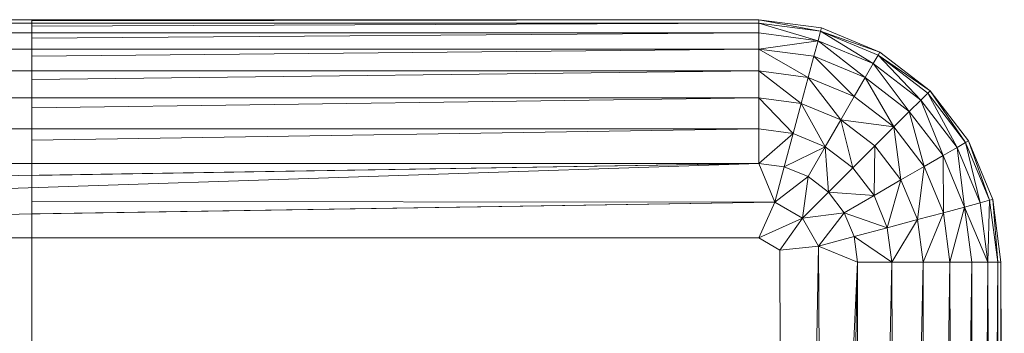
# Model space of a CAD drawing. Header units: metres. Extents: x 391.1 to 427.5, y 12.7 to 28.4.
# Tile 64 of 139: x 407.6582 to 407.7178, y 26.4952 to 26.5142. Entities that reach past the tile are written whole.
import ezdxf

# ---------------------------------------------------------------- set-up
doc = ezdxf.new("R2010")
doc.units = ezdxf.units.M
doc.layers.add('A-DETL-____-MBND', color=7, linetype='Continuous', lineweight=18)
doc.layers.add('A-GENM-____-OTLN', color=7, linetype='Continuous', lineweight=18)

# ---------------------------------------------------------------- blocks, each defined once
blk = doc.blocks.new('Family - LONDR55-XX_ZZ-ARQ-CAA-M3D-Londres55-154724-04_TEL_P1')
at = {"layer": 'A-DETL-____-MBND', "color": 253, "true_color": 0xaaaaaa}
for p, q in [((0, 0.577233), (0, 0.712256)), ((0, 0.577233), (0, 0.712256)), ((0, 0.577233), (0, 0.712256)), ((0, 0.712256), (0, 0.577233)), ((0.000201, 0.712256), (0.000201, 0.577233)), ((0.000797, 0.712256), (0.000797, 0.577233)), ((0.00177, 0.712256), (0.00177, 0.577233)), ((0.00309, 0.712256), (0.00309, 0.577233)), ((0.004716, 0.712256), (0.004716, 0.577233)), ((0.006599, 0.712256), (0.006599, 0.577233)), ((0.00868, 0.712256), (0.00868, 0.577233)), ((0.010896, 0.712256), (0.00868, 0.577233)), ((0.013179, 0.712256), (0.00868, 0.577233)), ((0.013179, 0.712256), (0.011024, 0.576261)), ((0.013179, 0.712256), (0.013179, 0.577233)), ((0.000002, 0.621186), (0.000002, 0.679791)), ((0.000065, 0.621186), (0, 0.577233)), ((0.000065, 0.621186), (0, 0.577233)), ((0.000002, 0.621186), (0.000065, 0.621186)), ((0.000201, 0.621186), (0.000065, 0.621186)), ((0.000201, 0.621186), (0.000201, 0.577233)), ((0.000395, 0.621186), (0.000201, 0.577233)), ((0.000395, 0.621186), (0.000201, 0.621186)), ((0.000201, 0.577233), (0.000201, 0.621186)), ((0.000395, 0.621186), (0.000201, 0.577233)), ((0.000797, 0.621186), (0.000395, 0.621186)), ((0.000797, 0.621186), (0.000797, 0.577233)), ((0.001113, 0.621186), (0.000797, 0.577233)), ((0.001113, 0.621186), (0.000797, 0.621186)), ((0.000797, 0.577233), (0.000797, 0.621186)), ((0.001113, 0.621186), (0.000797, 0.577233)), ((0.00177, 0.621186), (0.001113, 0.621186)), ((0.00177, 0.621186), (0.00177, 0.577233)), ((0.002199, 0.621186), (0.00177, 0.577233)), ((0.002199, 0.621186), (0.00177, 0.621186)), ((0.00177, 0.577233), (0.00177, 0.621186)), ((0.002199, 0.621186), (0.00177, 0.577233)), ((0.00309, 0.621186), (0.002199, 0.621186)), ((0.00309, 0.621186), (0.00309, 0.577233)), ((0.003619, 0.621186), (0.00309, 0.577233)), ((0.003619, 0.621186), (0.00309, 0.621186)), ((0.00309, 0.577233), (0.00309, 0.621186)), ((0.003619, 0.621186), (0.00309, 0.577233)), ((0.004716, 0.621186), (0.003619, 0.621186)), ((0.004716, 0.621186), (0.004716, 0.577233)), ((0.005329, 0.621186), (0.004716, 0.577233)), ((0.005329, 0.621186), (0.004716, 0.621186)), ((0.004716, 0.577233), (0.004716, 0.621186)), ((0.005329, 0.621186), (0.004716, 0.577233)), ((0.006599, 0.621186), (0.005329, 0.621186)), ((0.006599, 0.621186), (0.006599, 0.577233)), ((0.007276, 0.621186), (0.006599, 0.577233)), ((0.007276, 0.621186), (0.006599, 0.621186)), ((0.006599, 0.577233), (0.006599, 0.621186)), ((0.007276, 0.621186), (0.006599, 0.577233)), ((0.00868, 0.621186), (0.007276, 0.621186)), ((0.00868, 0.621186), (0.00868, 0.577233)), ((0.009402, 0.621186), (0.00868, 0.577233)), ((0.009402, 0.621186), (0.00868, 0.621186)), ((0.00868, 0.577233), (0.00868, 0.621186)), ((0.009402, 0.621186), (0.00868, 0.577233)), ((0.010982, 0.621186), (0.009402, 0.621186)), ((0.010982, 0.621186), (0.011024, 0.576261)), ((0.011736, 0.621186), (0.010982, 0.621186)), ((0.011024, 0.576261), (0.010982, 0.621186)), ((0.011736, 0.621186), (0.011024, 0.576261)), ((0.011736, 0.621186), (0.011024, 0.576261)), ((0.013179, 0.621186), (0.011736, 0.621186)), ((0.013179, 0.621186), (0.013179, 0.577233)), ((0.013416, 0.621186), (0.013179, 0.621186)), ((0.013179, 0.577233), (0.013179, 0.621186)), ((0.013416, 0.621186), (0.043685, 0.621186)), ((0.000201, 0.577233), (0, 0.577233)), ((0.000499, 0.573441), (0, 0.577233)), ((0.000499, 0.573441), (0, 0.577233)), ((0.000499, 0.573441), (0, 0.577233)), ((0.000201, 0.577233), (0, 0.577233)), ((0, 0.577233), (0.000201, 0.577233)), ((0, 0.577233), (0.000693, 0.573493)), ((0, 0.577233), (0.000693, 0.573493)), ((0, 0.577233), (0.000499, 0.573441)), ((0.000201, 0.577233), (0.000693, 0.573493)), ((0.000797, 0.577233), (0.000201, 0.577233)), ((0.000201, 0.577233), (0.000693, 0.573493)), ((0.000201, 0.577233), (0.001269, 0.573647)), ((0.000201, 0.577233), (0.000693, 0.573493)), ((0.000797, 0.577233), (0.000201, 0.577233)), ((0.000201, 0.577233), (0.000797, 0.577233)), ((0.000201, 0.577233), (0.001269, 0.573647)), ((0.000797, 0.577233), (0.001269, 0.573647)), ((0.000797, 0.577233), (0.00177, 0.577233)), ((0.000797, 0.577233), (0.001269, 0.573647)), ((0.000797, 0.577233), (0.00177, 0.577233)), ((0.000797, 0.577233), (0.001269, 0.573647)), ((0.00177, 0.577233), (0.000797, 0.577233)), ((0.00177, 0.577233), (0.001269, 0.573647)), ((0.001269, 0.573647), (0.00177, 0.577233)), ((0.00177, 0.577233), (0.002209, 0.573899)), ((0.00309, 0.577233), (0.00177, 0.577233)), ((0.00177, 0.577233), (0.002209, 0.573899)), ((0.00177, 0.577233), (0.003484, 0.574241)), ((0.00177, 0.577233), (0.002209, 0.573899)), ((0.00309, 0.577233), (0.00177, 0.577233)), ((0.00177, 0.577233), (0.00309, 0.577233)), ((0.00177, 0.577233), (0.003484, 0.574241)), ((0.00309, 0.577233), (0.003484, 0.574241)), ((0.004716, 0.577233), (0.00309, 0.577233)), ((0.00309, 0.577233), (0.003484, 0.574241)), ((0.00309, 0.577233), (0.005055, 0.574662)), ((0.00309, 0.577233), (0.003484, 0.574241)), ((0.004716, 0.577233), (0.00309, 0.577233)), ((0.00309, 0.577233), (0.004716, 0.577233)), ((0.00309, 0.577233), (0.005055, 0.574662)), ((0.004716, 0.577233), (0.005055, 0.574662)), ((0.006599, 0.577233), (0.004716, 0.577233)), ((0.004716, 0.577233), (0.005055, 0.574662)), ((0.004716, 0.577233), (0.006873, 0.575149)), ((0.004716, 0.577233), (0.005055, 0.574662)), ((0.006599, 0.577233), (0.004716, 0.577233)), ((0.004716, 0.577233), (0.006599, 0.577233)), ((0.004716, 0.577233), (0.006873, 0.575149)), ((0.006599, 0.577233), (0.006873, 0.575149)), ((0.006599, 0.577233), (0.00868, 0.577233)), ((0.006599, 0.577233), (0.006873, 0.575149)), ((0.006599, 0.577233), (0.00868, 0.577233)), ((0.006599, 0.577233), (0.006873, 0.575149)), ((0.00868, 0.577233), (0.006599, 0.577233)), ((0.00868, 0.577233), (0.006873, 0.575149)), ((0.006873, 0.575149), (0.00868, 0.577233)), ((0.00868, 0.577233), (0.008884, 0.575688)), ((0.00868, 0.577233), (0.011024, 0.576261)), ((0.00868, 0.577233), (0.008884, 0.575688)), ((0.00868, 0.577233), (0.011024, 0.576261)), ((0.00868, 0.577233), (0.008884, 0.575688)), ((0.011024, 0.576261), (0.00868, 0.577233)), ((0.011024, 0.576261), (0.013179, 0.577233)), ((0.013179, 0.577233), (0.011024, 0.576261)), ((0.011024, 0.576261), (0.013179, 0.577233)), ((0.013179, 0.577233), (0.011996, 0.574578)), ((0.011996, 0.574578), (0.013179, 0.577233)), ((0.013179, 0.577233), (0.013914, 0.575958)), ((0.013179, 0.577233), (0.013914, 0.575958)), ((0.013179, 0.577233), (0.013914, 0.575958)), ((0.011024, 0.576261), (0.008884, 0.575688)), ((0.011024, 0.576261), (0.008884, 0.575688)), ((0.008884, 0.575688), (0.011024, 0.576261)), ((0.011024, 0.576261), (0.00948, 0.574248)), ((0.011024, 0.576261), (0.00948, 0.574248)), ((0.00948, 0.574248), (0.011024, 0.576261)), ((0.011024, 0.576261), (0.011996, 0.574578)), ((0.011024, 0.576261), (0.011996, 0.574578)), ((0.013914, 0.575958), (0.011996, 0.574578)), ((0.011996, 0.574578), (0.013914, 0.575958)), ((0.011996, 0.574578), (0.013914, 0.575958)), ((0.013914, 0.575958), (0.013679, 0.573607)), ((0.013914, 0.575958), (0.013679, 0.573607)), ((0.013914, 0.575958), (0.013679, 0.573607)), ((0.013914, 0.575958), (0.108054, 0.57556)), ((0.013914, 0.575958), (0.108054, 0.57556)), ((0.013914, 0.575958), (0.108054, 0.57556)), ((0.006873, 0.575149), (0.005055, 0.574662)), ((0.006873, 0.575149), (0.005055, 0.574662)), ((0.005055, 0.574662), (0.006873, 0.575149)), ((0.006873, 0.575149), (0.008884, 0.575688)), ((0.006873, 0.575149), (0.008884, 0.575688)), ((0.006873, 0.575149), (0.008884, 0.575688)), ((0.006873, 0.575149), (0.007678, 0.573207)), ((0.006873, 0.575149), (0.007678, 0.573207)), ((0.006873, 0.575149), (0.007678, 0.573207)), ((0.008884, 0.575688), (0.007678, 0.573207)), ((0.007678, 0.573207), (0.008884, 0.575688)), ((0.008884, 0.575688), (0.00948, 0.574248)), ((0.008884, 0.575688), (0.00948, 0.574248)), ((0.008884, 0.575688), (0.00948, 0.574248)), ((0.108054, 0.57556), (0.013679, 0.573607)), ((0.013679, 0.573607), (0.108054, 0.57556)), ((0.108054, 0.57556), (0.01465, 0.571263)), ((0.005055, 0.574662), (0.003484, 0.574241)), ((0.005055, 0.574662), (0.003484, 0.574241)), ((0.003484, 0.574241), (0.005055, 0.574662)), ((0.005055, 0.574662), (0.006047, 0.572266)), ((0.005055, 0.574662), (0.006047, 0.572266)), ((0.005055, 0.574662), (0.007678, 0.573207)), ((0.005055, 0.574662), (0.006047, 0.572266)), ((0.005055, 0.574662), (0.007678, 0.573207)), ((0.00948, 0.574248), (0.011996, 0.574578)), ((0.00948, 0.574248), (0.011996, 0.574578)), ((0.00948, 0.574248), (0.011996, 0.574578)), ((0.011996, 0.574578), (0.010429, 0.573011)), ((0.011996, 0.574578), (0.010429, 0.573011)), ((0.010429, 0.573011), (0.011996, 0.574578)), ((0.011996, 0.574578), (0.011665, 0.572063)), ((0.011996, 0.574578), (0.011665, 0.572063)), ((0.011665, 0.572063), (0.011996, 0.574578)), ((0.011996, 0.574578), (0.013679, 0.573607)), ((0.011996, 0.574578), (0.013679, 0.573607)), ((0.011996, 0.574578), (0.013679, 0.573607)), ((0.003484, 0.574241), (0.002209, 0.573899)), ((0.003484, 0.574241), (0.002209, 0.573899)), ((0.002209, 0.573899), (0.003484, 0.574241)), ((0.003484, 0.574241), (0.004638, 0.571452)), ((0.003484, 0.574241), (0.004638, 0.571452)), ((0.003484, 0.574241), (0.006047, 0.572266)), ((0.003484, 0.574241), (0.004638, 0.571452)), ((0.003484, 0.574241), (0.006047, 0.572266)), ((0.00948, 0.574248), (0.007678, 0.573207)), ((0.007678, 0.573207), (0.00948, 0.574248)), ((0.007678, 0.573207), (0.00948, 0.574248)), ((0.00948, 0.574248), (0.010429, 0.573011)), ((0.00948, 0.574248), (0.010429, 0.573011)), ((0.00948, 0.574248), (0.010429, 0.573011)), ((0.000693, 0.573493), (0.000499, 0.573441)), ((0.000693, 0.573493), (0.000499, 0.573441)), ((0.000499, 0.573441), (0.000693, 0.573493)), ((0.001963, 0.569908), (0.000499, 0.573441)), ((0.001963, 0.569908), (0.000499, 0.573441)), ((0.001963, 0.569908), (0.000499, 0.573441)), ((0.000499, 0.573441), (0.001963, 0.569908)), ((0.001269, 0.573647), (0.000693, 0.573493)), ((0.001269, 0.573647), (0.000693, 0.573493)), ((0.000693, 0.573493), (0.001269, 0.573647)), ((0.000693, 0.573493), (0.002137, 0.570008)), ((0.000693, 0.573493), (0.001963, 0.569908)), ((0.000693, 0.573493), (0.002653, 0.570306)), ((0.000693, 0.573493), (0.002137, 0.570008)), ((0.000693, 0.573493), (0.001963, 0.569908)), ((0.000693, 0.573493), (0.002653, 0.570306)), ((0.000693, 0.573493), (0.002137, 0.570008)), ((0.002209, 0.573899), (0.001269, 0.573647)), ((0.001269, 0.573647), (0.002209, 0.573899)), ((0.001269, 0.573647), (0.002209, 0.573899)), ((0.001269, 0.573647), (0.002653, 0.570306)), ((0.001269, 0.573647), (0.002653, 0.570306)), ((0.001269, 0.573647), (0.003495, 0.570792)), ((0.001269, 0.573647), (0.003495, 0.570792)), ((0.001269, 0.573647), (0.002653, 0.570306)), ((0.002209, 0.573899), (0.003495, 0.570792)), ((0.002209, 0.573899), (0.003495, 0.570792)), ((0.002209, 0.573899), (0.004638, 0.571452)), ((0.002209, 0.573899), (0.004638, 0.571452)), ((0.002209, 0.573899), (0.003495, 0.570792)), ((0.013679, 0.573607), (0.011665, 0.572063)), ((0.011665, 0.572063), (0.013679, 0.573607)), ((0.011665, 0.572063), (0.013679, 0.573607)), ((0.013679, 0.573607), (0.013105, 0.571466)), ((0.013679, 0.573607), (0.013105, 0.571466)), ((0.013105, 0.571466), (0.013679, 0.573607)), ((0.013679, 0.573607), (0.01465, 0.571263)), ((0.013679, 0.573607), (0.01465, 0.571263)), ((0.013679, 0.573607), (0.108054, 0.573278)), ((0.013679, 0.573607), (0.01465, 0.571263)), ((0.013679, 0.573607), (0.108054, 0.573278)), ((0.007678, 0.573207), (0.006047, 0.572266)), ((0.007678, 0.573207), (0.006047, 0.572266)), ((0.006047, 0.572266), (0.007678, 0.573207)), ((0.007678, 0.573207), (0.008957, 0.57154)), ((0.007678, 0.573207), (0.008957, 0.57154)), ((0.007678, 0.573207), (0.010429, 0.573011)), ((0.007678, 0.573207), (0.008957, 0.57154)), ((0.007678, 0.573207), (0.010429, 0.573011)), ((0.010429, 0.573011), (0.008957, 0.57154)), ((0.010429, 0.573011), (0.008957, 0.57154)), ((0.008957, 0.57154), (0.010429, 0.573011)), ((0.010429, 0.573011), (0.011665, 0.572063)), ((0.010429, 0.573011), (0.010625, 0.57026)), ((0.010429, 0.573011), (0.011665, 0.572063)), ((0.010429, 0.573011), (0.010625, 0.57026)), ((0.010429, 0.573011), (0.011665, 0.572063)), ((0.108054, 0.573278), (0.01465, 0.571263)), ((0.108054, 0.573278), (0.01465, 0.571263)), ((0.01465, 0.571263), (0.108054, 0.573278)), ((0.006047, 0.572266), (0.004638, 0.571452)), ((0.006047, 0.572266), (0.004638, 0.571452)), ((0.004638, 0.571452), (0.006047, 0.572266)), ((0.006047, 0.572266), (0.007626, 0.570208)), ((0.006047, 0.572266), (0.006476, 0.569058)), ((0.006047, 0.572266), (0.007626, 0.570208)), ((0.006047, 0.572266), (0.006476, 0.569058)), ((0.006047, 0.572266), (0.008957, 0.57154)), ((0.006047, 0.572266), (0.007626, 0.570208)), ((0.006047, 0.572266), (0.008957, 0.57154)), ((0.011665, 0.572063), (0.010625, 0.57026)), ((0.011665, 0.572063), (0.010625, 0.57026)), ((0.010625, 0.57026), (0.011665, 0.572063)), ((0.011665, 0.572063), (0.013105, 0.571466)), ((0.011665, 0.572063), (0.012567, 0.569456)), ((0.011665, 0.572063), (0.013105, 0.571466)), ((0.011665, 0.572063), (0.012567, 0.569456)), ((0.011665, 0.572063), (0.013105, 0.571466)), ((0.004638, 0.571452), (0.003495, 0.570792)), ((0.004638, 0.571452), (0.003495, 0.570792)), ((0.003495, 0.570792), (0.004638, 0.571452)), ((0.004638, 0.571452), (0.006476, 0.569058)), ((0.004638, 0.571452), (0.006476, 0.569058)), ((0.004638, 0.571452), (0.006476, 0.569058)), ((0.008957, 0.57154), (0.007626, 0.570208)), ((0.008957, 0.57154), (0.007626, 0.570208)), ((0.007626, 0.570208), (0.008957, 0.57154)), ((0.008957, 0.57154), (0.010625, 0.57026)), ((0.008957, 0.57154), (0.010625, 0.57026)), ((0.008957, 0.57154), (0.010625, 0.57026)), ((0.013105, 0.571466), (0.012567, 0.569456)), ((0.013105, 0.571466), (0.012567, 0.569456)), ((0.012567, 0.569456), (0.013105, 0.571466)), ((0.01465, 0.571263), (0.013105, 0.571466)), ((0.013105, 0.571466), (0.01465, 0.569181)), ((0.013105, 0.571466), (0.01465, 0.571263)), ((0.013105, 0.571466), (0.01465, 0.571263)), ((0.013105, 0.571466), (0.01465, 0.569181)), ((0.01465, 0.571263), (0.01465, 0.569181)), ((0.01465, 0.571263), (0.108054, 0.571062)), ((0.01465, 0.571263), (0.01465, 0.569181)), ((0.01465, 0.571263), (0.108054, 0.571062)), ((0.01465, 0.571263), (0.01465, 0.569181)), ((0.01465, 0.571263), (0.108054, 0.571062)), ((0.108054, 0.571062), (0.01465, 0.569181)), ((0.01465, 0.569181), (0.108054, 0.571062)), ((0.003495, 0.570792), (0.002653, 0.570306)), ((0.003495, 0.570792), (0.002653, 0.570306)), ((0.002653, 0.570306), (0.003495, 0.570792)), ((0.003495, 0.570792), (0.005542, 0.568125)), ((0.003495, 0.570792), (0.005542, 0.568125)), ((0.003495, 0.570792), (0.006476, 0.569058)), ((0.003495, 0.570792), (0.006476, 0.569058)), ((0.003495, 0.570792), (0.005542, 0.568125)), ((0.002137, 0.570008), (0.001963, 0.569908)), ((0.002137, 0.570008), (0.001963, 0.569908)), ((0.001963, 0.569908), (0.002137, 0.570008)), ((0.004291, 0.566873), (0.001963, 0.569908)), ((0.004291, 0.566873), (0.001963, 0.569908)), ((0.004291, 0.566873), (0.001963, 0.569908)), ((0.001963, 0.569908), (0.004291, 0.566873)), ((0.002653, 0.570306), (0.002137, 0.570008)), ((0.002653, 0.570306), (0.002137, 0.570008)), ((0.002137, 0.570008), (0.002653, 0.570306)), ((0.002137, 0.570008), (0.004433, 0.567015)), ((0.002137, 0.570008), (0.004291, 0.566873)), ((0.002137, 0.570008), (0.004854, 0.567437)), ((0.002137, 0.570008), (0.004433, 0.567015)), ((0.002137, 0.570008), (0.004291, 0.566873)), ((0.002137, 0.570008), (0.004854, 0.567437)), ((0.002137, 0.570008), (0.004433, 0.567015)), ((0.002653, 0.570306), (0.004854, 0.567437)), ((0.002653, 0.570306), (0.004854, 0.567437)), ((0.002653, 0.570306), (0.005542, 0.568125)), ((0.002653, 0.570306), (0.005542, 0.568125)), ((0.002653, 0.570306), (0.004854, 0.567437)), ((0.007626, 0.570208), (0.006476, 0.569058)), ((0.007626, 0.570208), (0.006476, 0.569058)), ((0.006476, 0.569058), (0.007626, 0.570208)), ((0.007626, 0.570208), (0.010625, 0.57026)), ((0.007626, 0.570208), (0.010625, 0.57026)), ((0.007626, 0.570208), (0.009683, 0.568629)), ((0.007626, 0.570208), (0.009683, 0.568629)), ((0.007626, 0.570208), (0.009683, 0.568629)), ((0.010625, 0.57026), (0.009683, 0.568629)), ((0.010625, 0.57026), (0.009683, 0.568629)), ((0.009683, 0.568629), (0.010625, 0.57026)), ((0.010625, 0.57026), (0.012567, 0.569456)), ((0.010625, 0.57026), (0.012567, 0.569456)), ((0.010625, 0.57026), (0.012567, 0.569456)), ((0.009683, 0.568629), (0.012567, 0.569456)), ((0.009683, 0.568629), (0.012567, 0.569456)), ((0.012567, 0.569456), (0.012079, 0.567637)), ((0.012567, 0.569456), (0.012079, 0.567637)), ((0.012079, 0.567637), (0.012567, 0.569456)), ((0.012079, 0.567637), (0.01465, 0.569181)), ((0.012079, 0.567637), (0.01465, 0.569181)), ((0.012567, 0.569456), (0.01465, 0.569181)), ((0.012567, 0.569456), (0.01465, 0.569181)), ((0.012567, 0.569456), (0.01465, 0.569181)), ((0.01465, 0.569181), (0.01465, 0.567298)), ((0.01465, 0.569181), (0.108054, 0.568981)), ((0.01465, 0.569181), (0.01465, 0.567298)), ((0.01465, 0.569181), (0.108054, 0.568981)), ((0.01465, 0.569181), (0.01465, 0.567298)), ((0.01465, 0.569181), (0.108054, 0.568981)), ((0.006476, 0.569058), (0.005542, 0.568125)), ((0.006476, 0.569058), (0.005542, 0.568125)), ((0.005542, 0.568125), (0.006476, 0.569058)), ((0.006476, 0.569058), (0.00887, 0.567221)), ((0.006476, 0.569058), (0.00887, 0.567221)), ((0.006476, 0.569058), (0.009683, 0.568629)), ((0.006476, 0.569058), (0.009683, 0.568629)), ((0.006476, 0.569058), (0.00887, 0.567221)), ((0.009683, 0.568629), (0.00887, 0.567221)), ((0.009683, 0.568629), (0.00887, 0.567221)), ((0.00887, 0.567221), (0.009683, 0.568629)), ((0.009683, 0.568629), (0.012079, 0.567637)), ((0.009683, 0.568629), (0.012079, 0.567637)), ((0.009683, 0.568629), (0.012079, 0.567637)), ((0.108054, 0.568981), (0.01465, 0.567298)), ((0.01465, 0.567298), (0.108054, 0.568981)), ((0.005542, 0.568125), (0.004854, 0.567437)), ((0.005542, 0.568125), (0.004854, 0.567437)), ((0.004854, 0.567437), (0.005542, 0.568125)), ((0.005542, 0.568125), (0.00821, 0.566078)), ((0.005542, 0.568125), (0.00821, 0.566078)), ((0.005542, 0.568125), (0.00887, 0.567221)), ((0.005542, 0.568125), (0.00887, 0.567221)), ((0.005542, 0.568125), (0.00821, 0.566078)), ((0.004854, 0.567437), (0.004433, 0.567015)), ((0.004854, 0.567437), (0.004433, 0.567015)), ((0.004433, 0.567015), (0.004854, 0.567437)), ((0.004854, 0.567437), (0.007724, 0.565235)), ((0.004854, 0.567437), (0.007724, 0.565235)), ((0.004854, 0.567437), (0.00821, 0.566078)), ((0.004854, 0.567437), (0.00821, 0.566078)), ((0.004854, 0.567437), (0.007724, 0.565235)), ((0.00887, 0.567221), (0.012079, 0.567637)), ((0.00887, 0.567221), (0.012079, 0.567637)), ((0.012079, 0.567637), (0.011658, 0.566066)), ((0.012079, 0.567637), (0.011658, 0.566066)), ((0.011658, 0.566066), (0.012079, 0.567637)), ((0.012079, 0.567637), (0.01465, 0.567298)), ((0.012079, 0.567637), (0.01465, 0.567298)), ((0.012079, 0.567637), (0.01465, 0.567298)), ((0.004433, 0.567015), (0.004291, 0.566873)), ((0.004433, 0.567015), (0.004291, 0.566873)), ((0.004291, 0.566873), (0.004433, 0.567015)), ((0.007325, 0.564545), (0.004291, 0.566873)), ((0.007325, 0.564545), (0.004291, 0.566873)), ((0.007325, 0.564545), (0.004291, 0.566873)), ((0.004291, 0.566873), (0.007426, 0.564719)), ((0.004291, 0.566873), (0.007426, 0.564719)), ((0.004291, 0.566873), (0.007325, 0.564545)), ((0.004433, 0.567015), (0.007426, 0.564719)), ((0.004433, 0.567015), (0.007426, 0.564719)), ((0.004433, 0.567015), (0.007724, 0.565235)), ((0.004433, 0.567015), (0.007724, 0.565235)), ((0.004433, 0.567015), (0.007426, 0.564719)), ((0.00887, 0.567221), (0.00821, 0.566078)), ((0.00887, 0.567221), (0.00821, 0.566078)), ((0.00821, 0.566078), (0.00887, 0.567221)), ((0.00887, 0.567221), (0.011658, 0.566066)), ((0.00887, 0.567221), (0.011658, 0.566066)), ((0.00887, 0.567221), (0.011658, 0.566066)), ((0.011658, 0.566066), (0.01465, 0.567298)), ((0.011658, 0.566066), (0.01465, 0.567298)), ((0.01465, 0.567298), (0.01465, 0.565672)), ((0.01465, 0.567298), (0.108054, 0.567098)), ((0.01465, 0.567298), (0.01465, 0.565672)), ((0.01465, 0.567298), (0.108054, 0.567098)), ((0.01465, 0.567298), (0.01465, 0.565672)), ((0.01465, 0.567298), (0.108054, 0.567098)), ((0.108054, 0.567098), (0.01465, 0.565672)), ((0.01465, 0.565672), (0.108054, 0.567098)), ((0.00821, 0.566078), (0.007724, 0.565235)), ((0.00821, 0.566078), (0.007724, 0.565235)), ((0.007724, 0.565235), (0.00821, 0.566078)), ((0.00821, 0.566078), (0.011317, 0.564791)), ((0.00821, 0.566078), (0.011317, 0.564791)), ((0.00821, 0.566078), (0.011658, 0.566066)), ((0.00821, 0.566078), (0.011658, 0.566066)), ((0.00821, 0.566078), (0.011317, 0.564791)), ((0.011658, 0.566066), (0.011317, 0.564791)), ((0.011658, 0.566066), (0.011317, 0.564791)), ((0.011317, 0.564791), (0.011658, 0.566066)), ((0.011317, 0.564791), (0.01465, 0.565672)), ((0.011317, 0.564791), (0.01465, 0.565672)), ((0.011658, 0.566066), (0.01465, 0.565672)), ((0.011658, 0.566066), (0.01465, 0.565672)), ((0.011658, 0.566066), (0.01465, 0.565672)), ((0.01465, 0.565672), (0.01465, 0.564352)), ((0.01465, 0.565672), (0.108054, 0.565471)), ((0.01465, 0.565672), (0.01465, 0.564352)), ((0.01465, 0.565672), (0.108054, 0.565471)), ((0.01465, 0.565672), (0.01465, 0.564352)), ((0.01465, 0.565672), (0.108054, 0.565471)), ((0.007724, 0.565235), (0.007426, 0.564719)), ((0.007724, 0.565235), (0.007426, 0.564719)), ((0.007426, 0.564719), (0.007724, 0.565235)), ((0.007724, 0.565235), (0.011065, 0.563851)), ((0.007724, 0.565235), (0.011065, 0.563851)), ((0.007724, 0.565235), (0.011317, 0.564791)), ((0.007724, 0.565235), (0.011317, 0.564791)), ((0.007724, 0.565235), (0.011065, 0.563851)), ((0.108054, 0.565471), (0.01465, 0.564352)), ((0.01465, 0.564352), (0.108054, 0.565471)), ((0.007426, 0.564719), (0.007325, 0.564545)), ((0.007426, 0.564719), (0.007325, 0.564545)), ((0.007325, 0.564545), (0.007426, 0.564719)), ((0.010859, 0.563082), (0.007325, 0.564545)), ((0.010859, 0.563082), (0.007325, 0.564545)), ((0.010859, 0.563082), (0.007325, 0.564545)), ((0.007325, 0.564545), (0.010911, 0.563276)), ((0.007325, 0.564545), (0.010911, 0.563276)), ((0.007325, 0.564545), (0.010859, 0.563082)), ((0.007426, 0.564719), (0.010911, 0.563276)), ((0.007426, 0.564719), (0.010911, 0.563276)), ((0.007426, 0.564719), (0.011065, 0.563851)), ((0.007426, 0.564719), (0.011065, 0.563851)), ((0.007426, 0.564719), (0.010911, 0.563276)), ((0.011317, 0.564791), (0.011065, 0.563851)), ((0.011317, 0.564791), (0.011065, 0.563851)), ((0.011065, 0.563851), (0.011317, 0.564791)), ((0.01465, 0.564352), (0.011317, 0.564791)), ((0.011317, 0.564791), (0.01465, 0.563379)), ((0.011317, 0.564791), (0.01465, 0.564352)), ((0.011317, 0.564791), (0.01465, 0.564352)), ((0.011317, 0.564791), (0.01465, 0.563379)), ((0.011065, 0.563851), (0.010911, 0.563276)), ((0.011065, 0.563851), (0.010911, 0.563276)), ((0.010911, 0.563276), (0.011065, 0.563851)), ((0.011065, 0.563851), (0.01465, 0.563379)), ((0.011065, 0.563851), (0.01465, 0.563379)), ((0.011065, 0.563851), (0.01465, 0.563379)), ((0.01465, 0.564352), (0.01465, 0.563379)), ((0.01465, 0.564352), (0.108054, 0.564151)), ((0.01465, 0.564352), (0.01465, 0.563379)), ((0.01465, 0.564352), (0.108054, 0.564151)), ((0.01465, 0.564352), (0.01465, 0.563379)), ((0.01465, 0.564352), (0.108054, 0.564151)), ((0.108054, 0.564151), (0.01465, 0.563379)), ((0.01465, 0.563379), (0.108054, 0.564151)), ((0.010911, 0.563276), (0.010859, 0.563082)), ((0.010911, 0.563276), (0.010859, 0.563082)), ((0.010859, 0.563082), (0.010911, 0.563276)), ((0.010911, 0.563276), (0.01465, 0.563379)), ((0.010911, 0.563276), (0.01465, 0.563379)), ((0.010911, 0.563276), (0.01465, 0.562783)), ((0.010911, 0.563276), (0.01465, 0.562783)), ((0.010911, 0.563276), (0.01465, 0.562783)), ((0.01465, 0.563379), (0.01465, 0.562783)), ((0.01465, 0.563379), (0.108054, 0.563178)), ((0.01465, 0.563379), (0.01465, 0.562783)), ((0.01465, 0.563379), (0.108054, 0.563178)), ((0.01465, 0.563379), (0.01465, 0.562783)), ((0.01465, 0.563379), (0.108054, 0.563178)), ((0.01465, 0.562582), (0.010859, 0.563082)), ((0.01465, 0.562582), (0.010859, 0.563082)), ((0.01465, 0.562582), (0.010859, 0.563082)), ((0.010859, 0.563082), (0.01465, 0.562783)), ((0.010859, 0.563082), (0.01465, 0.562783)), ((0.010859, 0.563082), (0.01465, 0.562582)), ((0.108054, 0.563178), (0.01465, 0.562783)), ((0.01465, 0.562783), (0.108054, 0.563178)), ((0.01465, 0.562783), (0.01465, 0.562582)), ((0.01465, 0.562783), (0.108054, 0.562582)), ((0.01465, 0.562783), (0.01465, 0.562582)), ((0.01465, 0.562783), (0.108054, 0.562582)), ((0.01465, 0.562783), (0.01465, 0.562582)), ((0.01465, 0.562783), (0.108054, 0.562582)), ((0.108054, 0.562382), (0.01465, 0.562582)), ((0.388256, 0.562582), (0.01465, 0.562582)), ((0.388256, 0.562582), (0.01465, 0.562582)), ((0.108054, 0.562582), (0.01465, 0.562582)), ((0.01465, 0.562582), (0.108054, 0.562582)), ((0.01465, 0.562582), (0.108054, 0.562382))]:
    blk.add_line(p, q, dxfattribs=at)
blk = doc.blocks.new('Family - Inodor P1-154803-04_TEL_P1')
at = {"extrusion": (0, 0, -1), "zscale": -1, "rotation": 180}
blk.add_blockref('Family - LONDR55-XX_ZZ-ARQ-CAA-M3D-Londres55-154724-04_TEL_P1', (0, 0), dxfattribs=at)
blk = doc.blocks.new('LONDR55-XX_ZZ-ARQ-CAA-M3D-Londres55_ifc-1-04_TEL_P1')
at = {"layer": 'A-GENM-____-OTLN', "color": 253, "lineweight": 18, "true_color": 0xaaaaaa, "rotation": 270}
blk.add_blockref('Family - Inodor P1-154803-04_TEL_P1', (408.280153, 26.51417), dxfattribs=at)

msp = doc.modelspace()

# ---------------------------------------------------------------- block references
at = {"lineweight": 5}
msp.add_blockref('LONDR55-XX_ZZ-ARQ-CAA-M3D-Londres55_ifc-1-04_TEL_P1', (0, 0), dxfattribs=at)

doc.saveas('drawing.dxf')
